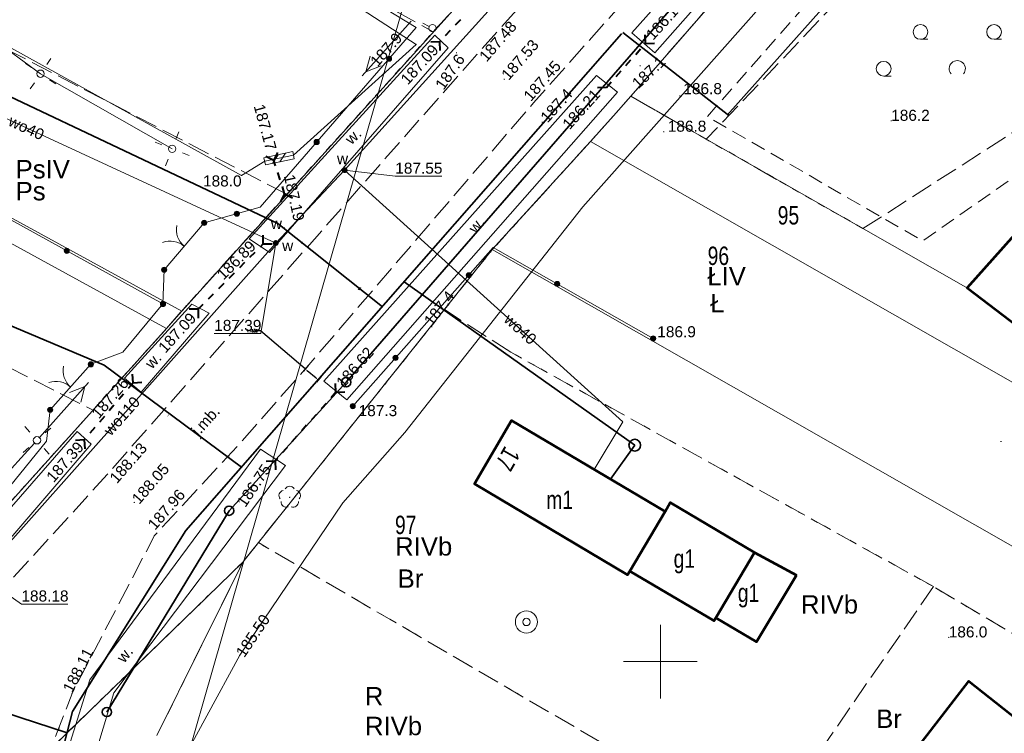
# Model space of a CAD drawing. Header units: metres. Extents: x 7482748 to 7484637, y 5684406 to 5687014.
# Tile 79 of 180: x 7483156 to 7483223, y 5685795 to 5685844. Entities that reach past the tile are written whole.
import ezdxf
from ezdxf.enums import TextEntityAlignment as Align
from ezdxf.lldxf.tags import DXFTag

# ---------------------------------------------------------------- set-up
doc = ezdxf.new("R2010")
doc.units = ezdxf.units.M
doc.header["$MEASUREMENT"] = 0
for name, pattern in [('1', [1.5, 1, -0.5]), ('KTJZ01_500', [2, 1.5, -0.5]), ('l217_500', [2, 1.5, -0.5]), ('l218_500', [1, 0.5, -0.5]), ('PTTL_500', [1.5, 1, -0.5])]:
    doc.linetypes.add(name, pattern=pattern)
for name, color, linetype, lineweight in [('.domiar', 250, 'Continuous', 9), ('.k deszczowa', 200, 'Continuous', 50), ('.ks tłoczny', 104, 'Continuous', 50), ('_Dzialki', 7, 'Continuous', 0), ('_Dzialki_opis', 7, 'Continuous', 0), ('_Kontury', 7, 'Continuous', 0), ('_Kontury_opis', 7, 'Continuous', 0), ('_Podzial_sekcyjny_krzyze', 7, '1', 13), ('_Uzytki', 7, 'Continuous', 0), ('_Uzytki_opis', 7, 'Continuous', 0), ('_Zakres2', 7, 'Continuous', 0), ('BUIB02_01', 7, 'Continuous', 13), ('BUIB05_01', 7, 'Continuous', 40), ('EGB_Adres', 7, 'Continuous', 0), ('EGB_Budynek', 7, 'Continuous', 0), ('EGB_Budynek_opis', 7, 'Continuous', 0), ('GES__SUSM01_P', 7, 'Continuous', 13), ('GES__SUSM05_01L', 7, 'Continuous', 13), ('GES__SUUS13_P', 7, 'Continuous', 13), ('GES__SUUS25_WP', 7, 'Continuous', 13), ('KTOK02', 7, 'KTOK02_500', 13), ('KTOK05_01', 7, 'Continuous', 13), ('PTTL04_P', 7, 'Continuous', 13), ('RTPW01_P', 7, 'Continuous', 0), ('RTPW02_P', 7, 'Continuous', 0), ('SUPE_L_3', 1, 'Continuous', 13)]:
    doc.layers.add(name, color=color, linetype=linetype, lineweight=lineweight)
doc.layers.add('_ramki_nieplotowane', color=7, linetype='Continuous', lineweight=0, plot=False)
for name, color, linetype, lineweight, true_color in [('GES__SUPE_pL', 1, 'Continuous', 13, 0xff0000), ('GES__SUPS01_07P', 7, 'Continuous', 13, 0xff9100), ('GES__SUPS01_08L', 5, 'Continuous', 13, 0x0000ff), ('GES__SUPS01_08P', 5, 'Continuous', 13, 0x0000ff), ('GES__SUPT_pL', 7, 'Continuous', 13, 0xff9100), ('GES__SUPW_01_pL', 5, 'Continuous', 13, 0x0000ff), ('OBOP02_01', 7, 'Continuous', 13, 0x008000)]:
    doc.layers.add(name, color=color, linetype=linetype, lineweight=lineweight, true_color=true_color)
for name, color, linetype, lineweight, true_color, transparency in [('GES__SUPS01_07G', 7, 'Continuous', 13, 0xff9100, 0.25), ('GES__SUPS01_08G', 5, 'Continuous', 13, 0x0000ff, 0.25), ('GES__SUPW_01_pT', 5, 'Continuous', 13, 0x0000ff, 0.25), ('PTWP03_O', 7, 'Continuous', 13, 0x59d9ff, 0.5)]:
    doc.layers.add(name, color=color, linetype=linetype, lineweight=lineweight, true_color=true_color, transparency=transparency)
for name, color, linetype, lineweight, transparency in [('GES__SUUS_ET_08T', 7, 'Continuous', 13, 0.25), ('KTJZ01_O', 7, 'KTJZ01_500', 13, 0.5), ('KTJZ01_T', 7, 'Continuous', 13, 0.25), ('PTRW02_O', 7, 'Continuous', 13, 0.5), ('PTRW02_T', 7, 'Continuous', 13, 0.25), ('PTTL04_O', 7, 'PTTL_500', 13, 0.5), ('RTPW01_G', 7, 'Continuous', 13, 0.25), ('RTPW02_G', 7, 'Continuous', 13, 0.25)]:
    doc.layers.add(name, color=color, linetype=linetype, lineweight=lineweight, transparency=transparency)
doc.layers.add('IS_kanalizacja_sanitarna', color=7, linetype='SOLID', true_color=0x000000)
doc.layers.add('IS_Opisy_działek_Net', color=7, linetype='SOLID', true_color=0x000000)
doc.styles.get("Standard").update_dxf_attribs({"font": 'simplex.shx', "width": 0.75})
doc.styles.add('STYL_ARIAL', font='simplex.shx', dxfattribs={"width": 0.75, "oblique": 0.1})
doc.styles.add('Style-Arial', font='arial.ttf')
doc.linetypes.add('KTOK02_500', pattern='A,0.5,[117,IS_LineDef.shx,S=0.01,R=0,X=0,Y=0],0.5', length=1)
tags = doc.linetypes.add('SOLID', pattern=[10, 10, 0]).pattern_tags.tags
tags[6:7] = [DXFTag(74, 4), DXFTag(75, 0), DXFTag(340, '0'), DXFTag(46, 0.0), DXFTag(50, 0.0), DXFTag(44, 0.0), DXFTag(45, 0.0)]
tags[4:5] = [DXFTag(74, 4), DXFTag(75, 0), DXFTag(340, '0'), DXFTag(46, 0.0), DXFTag(50, 0.0), DXFTag(44, 0.0), DXFTag(45, 0.0)]
doc.dimstyles.get("Standard").update_dxf_attribs({"dimtxt": 0.18, "dimasz": 0.18, "dimexe": 0.18, "dimexo": 0.0625, "dimgap": 0.09, "dimtad": 0, "dimtih": 1, "dimtoh": 1, "dimdec": 4, "dimzin": 0, "dimdsep": 46, "dimtxsty": 'Standard', "dimcen": 0.09, "dimadec": 0, "dimazin": 0, "dimtfac": 1, "dimtdec": 4, "dimtofl": 0, "dimtmove": 0, "dimatfit": 3, "dimfxl": 0, "dimtolj": 1, "dimtzin": 0, "dimarcsym": 0})

# ---------------------------------------------------------------- blocks, each defined once
blk = doc.blocks.new('SUPS01_3')
at = {"layer": 'GES__SUPS01_07P', "linetype": 'Continuous', "lineweight": 13}
h = blk.add_hatch(color=256, dxfattribs=at)
edge = h.paths.add_edge_path()
edge.add_arc((0, 0), 0.045, 0, 360)
blk = doc.blocks.new('SUPS01')
at = {"layer": 'GES__SUPS01_08P', "linetype": 'Continuous', "lineweight": 13}
h = blk.add_hatch(color=256, dxfattribs=at)
edge = h.paths.add_edge_path()
edge.add_arc((0, 0), 0.045, 0, 360)
blk = doc.blocks.new('SUSM01_13')
at = {"layer": 'GES__SUSM01_P', "linetype": 'Continuous', "lineweight": 13}
for p, q in [((-0.53, 0.53), (-0.88, 0.88)), ((0.53, 0.53), (0.88, 0.88)), ((-0.53, -0.53), (-0.88, -0.88)), ((0.53, -0.53), (0.88, -0.88))]:
    blk.add_line(p, q, dxfattribs=at)
blk.add_circle((0, 0), 0.25, dxfattribs=at)
blk = doc.blocks.new('SUSM01_47')
at = {"layer": 'GES__SUSM01_P', "linetype": 'Continuous', "lineweight": 13}
for p, q in [((-0.53, 0.53), (-0.88, 0.88)), ((0.53, 0.53), (0.88, 0.88)), ((-0.53, -0.53), (-0.88, -0.88)), ((0.53, -0.53), (0.88, -0.88))]:
    blk.add_line(p, q, dxfattribs=at)
blk.add_circle((0, 0), 0.25, dxfattribs=at)
blk = doc.blocks.new('SUSM01_60')
at = {"layer": 'GES__SUSM01_P', "linetype": 'Continuous', "lineweight": 13}
for p, q in [((-0.53, 0.53), (-0.88, 0.88)), ((0.53, 0.53), (0.88, 0.88)), ((-0.53, -0.53), (-0.88, -0.88)), ((0.53, -0.53), (0.88, -0.88))]:
    blk.add_line(p, q, dxfattribs=at)
blk.add_circle((0, 0), 0.25, dxfattribs=at)
blk = doc.blocks.new('SUUS13')
at = {"layer": 'GES__SUUS13_P', "linetype": 'Continuous', "lineweight": 13}
for radius in [0.75, 0.25]:
    blk.add_circle((0, 0), radius, dxfattribs=at)
blk = doc.blocks.new('SUUS25_159')
at = {"layer": 'GES__SUUS25_WP', "linetype": 'Continuous', "lineweight": 13}
h = blk.add_hatch(color=256, dxfattribs=at)
edge = h.paths.add_edge_path()
edge.add_arc((0, 0), 0.2, 0, 360)
blk = doc.blocks.new('SUUS25_162')
at = {"layer": 'GES__SUUS25_WP', "linetype": 'Continuous', "lineweight": 13}
h = blk.add_hatch(color=256, dxfattribs=at)
edge = h.paths.add_edge_path()
edge.add_arc((0, 0), 0.2, 0, 360)
blk = doc.blocks.new('RTPW01_1')
at = {"layer": 'RTPW02_P', "linetype": 'Continuous', "lineweight": 0}
h = blk.add_hatch(color=256, dxfattribs=at)
edge = h.paths.add_edge_path()
edge.add_arc((0, 0), 0.045, 0, 360)
blk = doc.blocks.new('RTPW01')
at = {"layer": 'RTPW01_P', "linetype": 'Continuous', "lineweight": 0}
h = blk.add_hatch(color=256, dxfattribs=at)
edge = h.paths.add_edge_path()
edge.add_arc((0, 0), 0.045, 0, 360)
blk = doc.blocks.new('RTPW01_3')
at = {"layer": 'RTPW02_P', "linetype": 'Continuous', "lineweight": 0}
h = blk.add_hatch(color=256, dxfattribs=at)
edge = h.paths.add_edge_path()
edge.add_arc((0, 0), 0.045, 0, 360)
blk = doc.blocks.new('PTTL04_1')
at = {"layer": 'PTTL04_P', "linetype": 'Continuous', "lineweight": 13}
for p, q in [((-5, 2), (-4.5, 2)), ((5, 2), (5.5, 2)), ((-2.5, -0.5), (-2, -0.5)), ((2.5, -0.5), (3, -0.5)), ((-5, -3), (-4.5, -3)), ((5, -3), (5.5, -3))]:
    blk.add_line(p, q, dxfattribs=at)
for centre in [(-5, 2.5), (5, 2.5), (-2.5, 0), (2.5, 0), (-5, -2.5), (5, -2.5)]:
    blk.add_circle(centre, 0.5, dxfattribs=at)
for centre in [(0, 2.5), (0, -2.5)]:
    blk.add_arc(centre, 0.55, 320.48, 219.52, dxfattribs=at)
blk = doc.blocks.new('RTPW01_2')
at = {"layer": 'RTPW01_P', "linetype": 'Continuous', "lineweight": 0}
h = blk.add_hatch(color=256, dxfattribs=at)
edge = h.paths.add_edge_path()
edge.add_arc((0, 0), 0.045, 0, 360)
blk = doc.blocks.new('OBOP02_01_35')
at = {"layer": 'OBOP02_01', "linetype": 'Continuous', "lineweight": 13}
h = blk.add_hatch(color=256, dxfattribs=at)
edge = h.paths.add_edge_path()
edge.add_arc((0, 0), 0.05, 0, 360)
for centre, start, end in [((0, 0.4), 30, 150), ((-0.38, 0.12), 102, 222), ((0.38, 0.12), 318, 78), ((-0.24, -0.32), 174, 294), ((0.24, -0.32), 246, 6)]:
    blk.add_arc(centre, 0.35, start, end, dxfattribs=at)
blk = doc.blocks.new('*D526')
at = {"layer": '.domiar', "color": 0, "linetype": 'Continuous', "lineweight": -2, "transparency": 16777216}
for p, q in [((7483172.842, 5685822.469), (7483172.662, 5685822.469)), ((7483175.874, 5685819.873), (7483172.842, 5685822.469)), ((7483176.079, 5685820.113), (7483175.757, 5685819.736)), ((7483176.613, 5685819.239), (7483176.011, 5685819.756)), ((7483176.956, 5685819.362), (7483176.633, 5685818.985))]:
    blk.add_line(p, q, dxfattribs=at)
at = {"layer": '.domiar', "color": 0, "linetype": 'Continuous', "lineweight": 53, "transparency": 16777216}
for points in [[(7483176.03, 5685819.778), (7483175.991, 5685819.733), (7483175.874, 5685819.873)], [(7483176.633, 5685819.262), (7483176.594, 5685819.216), (7483176.75, 5685819.122)]]:
    blk.add_solid(points, dxfattribs=at)
at = {"layer": 'Defpoints', "color": 0, "linetype": 'Continuous', "lineweight": 53, "transparency": 16777216}
for p in [(7483176.12, 5685820.16), (7483176.996, 5685819.41), (7483176.75, 5685819.122)]:
    blk.add_point(p, dxfattribs=at)
at = {"layer": '.domiar', "color": 0, "linetype": 'Continuous', "transparency": 16777216, "insert": (7483172.267, 5685822.469), "char_height": 0.18, "attachment_point": 5}
blk.add_mtext('\\A1;1.1536', dxfattribs=at)

msp = doc.modelspace()

# ---------------------------------------------------------------- hatches: boundary and pattern name
at = {"layer": 'KTOK05_01', "linetype": 'Continuous', "lineweight": 13}
h = msp.add_hatch(color=256, dxfattribs=at)
edge = h.paths.add_edge_path()
edge.add_arc((7483181.57003, 5685840.95355), 0.175, 0, 360)
h = msp.add_hatch(color=256, dxfattribs=at)
edge = h.paths.add_edge_path()
edge.add_arc((7483176.65133, 5685835.29171), 0.175, 0, 360)
h = msp.add_hatch(color=256, dxfattribs=at)
edge = h.paths.add_edge_path()
edge.add_arc((7483169.01, 5685829.8), 0.175, 0, 360)
h = msp.add_hatch(color=256, dxfattribs=at)
edge = h.paths.add_edge_path()
edge.add_arc((7483171.22874, 5685830.42475), 0.175, 0, 360)
h = msp.add_hatch(color=256, dxfattribs=at)
edge = h.paths.add_edge_path()
edge.add_arc((7483159.66939, 5685827.90329), 0.175, 0, 360)
h = msp.add_hatch(color=256, dxfattribs=at)
edge = h.paths.add_edge_path()
edge.add_arc((7483166.29, 5685826.61), 0.175, 0, 360)
h = msp.add_hatch(color=256, dxfattribs=at)
edge = h.paths.add_edge_path()
edge.add_arc((7483186.98494, 5685826.24224), 0.175, 0, 360)
h = msp.add_hatch(color=256, dxfattribs=at)
edge = h.paths.add_edge_path()
edge.add_arc((7483192.98896, 5685825.65486), 0.175, 0, 360)
h = msp.add_hatch(color=256, dxfattribs=at)
edge = h.paths.add_edge_path()
edge.add_arc((7483166.21, 5685824.29), 0.175, 0, 360)
h = msp.add_hatch(color=256, dxfattribs=at)
edge = h.paths.add_edge_path()
edge.add_arc((7483166.21, 5685824.29), 0.175, 0, 360)
h = msp.add_hatch(color=256, dxfattribs=at)
edge = h.paths.add_edge_path()
edge.add_arc((7483166.21, 5685824.29), 0.175, 0, 360)
h = msp.add_hatch(color=256, dxfattribs=at)
edge = h.paths.add_edge_path()
edge.add_arc((7483199.51, 5685821.95), 0.175, 0, 360)
h = msp.add_hatch(color=256, dxfattribs=at)
edge = h.paths.add_edge_path()
edge.add_arc((7483182.00901, 5685820.63063), 0.175, 0, 360)
h = msp.add_hatch(color=256, dxfattribs=at)
edge = h.paths.add_edge_path()
edge.add_arc((7483161.31, 5685820.19), 0.175, 0, 360)
h = msp.add_hatch(color=256, dxfattribs=at)
edge = h.paths.add_edge_path()
edge.add_arc((7483158.55, 5685817.1), 0.175, 0, 360)
h = msp.add_hatch(color=256, dxfattribs=at)
edge = h.paths.add_edge_path()
edge.add_arc((7483179.1, 5685817.35), 0.175, 0, 360)

# ---------------------------------------------------------------- linework, layer by layer
at = {"layer": '.k deszczowa', "linetype": 'Continuous', "lineweight": 35}
for points in [[(7483213.61077, 5685859.19651), (7483178.65432, 5685818.97555)], [(7483162.40128, 5685796.57328), (7483170.70272, 5685810.24751), (7483178.65432, 5685818.97555)]]:
    msp.add_lwpolyline(points, dxfattribs=at)
for centre in [(7483178.65432, 5685818.97547), (7483170.70272, 5685810.24743), (7483162.40128, 5685796.57322)]:
    msp.add_ellipse(centre, major_axis=(0.315, 0), ratio=1, dxfattribs=at)
at = {"layer": '.ks tłoczny', "linetype": 'Continuous', "lineweight": 35}
for points in [[(7483204.53707, 5685837.12332), (7483259.95191, 5685899.19597), (7483270.91297, 5685911.42443), (7483270.91297, 5685911.42443)], [(7483144.92649, 5685843.51341), (7483174.01674, 5685829.75625), (7483174.01674, 5685829.75625)], [(7483197.4541, 5685842.72588), (7483204.64081, 5685837.08198), (7483204.64081, 5685837.08198)], [(7483197.36778, 5685842.62915), (7483197.36778, 5685842.62915), (7483167.77263, 5685808.89652), (7483160.0673, 5685796.60231), (7483156.11788, 5685781.32249), (7483153.73485, 5685770.96357)], [(7483174.01674, 5685829.75625), (7483181.11634, 5685824.10562)], [(7483145.62275, 5685827.13056), (7483162.21239, 5685820.13951), (7483162.21239, 5685820.13951)], [(7483179.49879, 5685825.25501), (7483179.6227, 5685825.412)], [(7483198.25976, 5685814.69884), (7483182.58838, 5685825.78355)], [(7483162.21239, 5685820.13951), (7483171.54423, 5685813.19539)], [(7483198.25976, 5685814.69884), (7483196.62159, 5685812.38283)], [(7483142.53949, 5685800.74853), (7483159.69684, 5685795.16905)]]:
    msp.add_lwpolyline(points, dxfattribs=at)
msp.add_circle((7483198.25976, 5685814.69884), 0.4, dxfattribs=at)
at = {"layer": '_Dzialki', "color": 96, "linetype": 'Continuous', "true_color": 0x008000, "flags": 128}
for points in [[(7483197.99, 5685838.4), (7483226.43, 5685871.06)], [(7483167.48, 5685823.81), (7483088.41, 5685867.09)], [(7483166.45, 5685822.62), (7483087.69, 5685865.78)], [(7483187.58, 5685846.11), (7483167.48, 5685823.81)], [(7483196.82, 5685837.07), (7483197.99, 5685838.4)], [(7483220.91, 5685825.34), (7483197.99, 5685838.4)], [(7483195.25, 5685835.33), (7483196.82, 5685837.07)], [(7483188.58, 5685827.98), (7483195.25, 5685835.33)], [(7483195.25, 5685835.33), (7483244.63, 5685807.17)], [(7483171.64, 5685806.76), (7483188.58, 5685827.98)], [(7483188.58, 5685827.98), (7483237.75, 5685799.94)], [(7483167.48, 5685823.81), (7483166.45, 5685822.62)], [(7483166.45, 5685822.62), (7483153.14, 5685807.84)], [(7483141.8, 5685777.8), (7483171.64, 5685806.76)], [(7483171.64, 5685806.76), (7483165.79, 5685794.97)]]:
    msp.add_lwpolyline(points, dxfattribs=at)
at = {"layer": '_Kontury', "color": 96, "linetype": 'l217_500', "true_color": 0x008000, "flags": 128}
for points in [[(7483226.43, 5685871.06), (7483197.99, 5685838.4)], [(7483227.29, 5685860.94), (7483203.12, 5685835.48)], [(7483155.78, 5685858.7), (7483184.57, 5685842.78)], [(7483184.57, 5685842.78), (7483187.58, 5685846.11)], [(7483213.76, 5685829.41), (7483238.73, 5685845.42)], [(7483174.63, 5685831.74), (7483155.83, 5685841.47)], [(7483197.99, 5685838.4), (7483196.82, 5685837.07)], [(7483197.99, 5685838.4), (7483203.12, 5685835.48)], [(7483196.82, 5685837.07), (7483195.25, 5685835.33)], [(7483195.25, 5685835.33), (7483188.58, 5685827.98)], [(7483203.12, 5685835.48), (7483213.76, 5685829.41)], [(7483167.48, 5685823.81), (7483174.63, 5685831.74)], [(7483188.58, 5685827.98), (7483185.33, 5685823.91)], [(7483146.75, 5685824.55), (7483161.46, 5685817.08)], [(7483166.45, 5685822.62), (7483167.48, 5685823.81)], [(7483185.33, 5685823.91), (7483172.69, 5685808.08)], [(7483189.84, 5685821.01), (7483185.33, 5685823.91)], [(7483161.46, 5685817.08), (7483166.45, 5685822.62)], [(7483218.55, 5685805.09), (7483189.84, 5685821.01)], [(7483172.69, 5685808.08), (7483171.64, 5685806.76)], [(7483201.05, 5685791.55), (7483172.69, 5685808.08)], [(7483171.64, 5685806.76), (7483165.79, 5685794.97)], [(7483218.55, 5685805.09), (7483209.22, 5685791.54)], [(7483232.04, 5685797.11), (7483218.55, 5685805.09)]]:
    msp.add_lwpolyline(points, dxfattribs=at)
at = {"layer": '_Podzial_sekcyjny_krzyze', "linetype": 'Continuous'}
for p, q in [((7483200, 5685797.5), (7483200, 5685802.5)), ((7483197.5, 5685800), (7483202.5, 5685800))]:
    msp.add_line(p, q, dxfattribs=at)
at = {"layer": '_ramki_nieplotowane', "color": 3, "linetype": 'Continuous', "lineweight": 0, "flags": 128}
msp.add_lwpolyline([(7482782.62, 5685528.23), (7483068.08, 5685446.2), (7483184.21, 5685850.35), (7482898.76, 5685932.38), (7482782.62, 5685528.23)], close=True, dxfattribs=at)
at = {"layer": '_Uzytki', "color": 96, "linetype": 'l218_500', "true_color": 0x008000, "flags": 128}
for points in [[(7483197.99, 5685838.4), (7483226.43, 5685871.06)], [(7483184.57, 5685842.78), (7483187.58, 5685846.11)], [(7483174.63, 5685831.74), (7483184.57, 5685842.78)], [(7483196.82, 5685837.07), (7483197.99, 5685838.4)], [(7483203.12, 5685835.48), (7483197.99, 5685838.4)], [(7483195.25, 5685835.33), (7483196.82, 5685837.07)], [(7483188.58, 5685827.98), (7483195.25, 5685835.33)], [(7483213.76, 5685829.41), (7483203.12, 5685835.48)], [(7483167.48, 5685823.81), (7483174.63, 5685831.74)], [(7483185.33, 5685823.91), (7483188.58, 5685827.98)], [(7483166.45, 5685822.62), (7483167.48, 5685823.81)], [(7483185.33, 5685823.91), (7483172.69, 5685808.08)], [(7483189.84, 5685821.01), (7483185.33, 5685823.91)], [(7483161.46, 5685817.08), (7483166.45, 5685822.62)], [(7483218.55, 5685805.09), (7483189.84, 5685821.01)], [(7483153.14, 5685807.84), (7483161.46, 5685817.08)], [(7483172.69, 5685808.08), (7483171.64, 5685806.76)], [(7483201.05, 5685791.55), (7483172.69, 5685808.08)], [(7483171.64, 5685806.76), (7483141.8, 5685777.8)], [(7483171.64, 5685806.76), (7483165.79, 5685794.97)], [(7483232.04, 5685797.11), (7483218.55, 5685805.09)]]:
    msp.add_lwpolyline(points, dxfattribs=at)
at = {"layer": '_Zakres2', "color": 250, "linetype": 'Continuous', "lineweight": 53, "flags": 128}
msp.add_lwpolyline([(7483407.67, 5685973.53), (7483350.64, 5685913.76), (7483321.93, 5685933.1), (7483288.55, 5685901.25), (7483220.85, 5685825.38), (7483244.68, 5685807.22), (7483209.53, 5685770.31), (7483183.08, 5685779.99), (7483186.66, 5685696.64), (7483186.55, 5685692.41), (7483185.51, 5685687.94), (7483195.67, 5685667.41), (7483198.3, 5685659.48), (7483198.69, 5685651.76), (7483197.95, 5685648.27), (7483191.3, 5685569.12)], dxfattribs=at)
at = {"layer": 'BUIB02_01', "linetype": 'Continuous', "lineweight": 13}
for p, q in [((7483173.07, 5685834.22), (7483175.02, 5685834.64)), ((7483175.02, 5685834.64), (7483175.12, 5685834.16)), ((7483173.07, 5685834.22), (7483173.17, 5685833.74)), ((7483173.17, 5685833.74), (7483175.12, 5685834.16)), ((7483173.66, 5685833.84), (7483174.04, 5685834.43)), ((7483174.15, 5685833.95), (7483174.53, 5685834.54))]:
    msp.add_line(p, q, dxfattribs=at)
at = {"layer": 'BUIB05_01', "linetype": 'Continuous', "lineweight": 40}
for p, q in [((7483186.42, 5685843.59), (7483186.07, 5685843.23)), ((7483185.73, 5685842.87), (7483185.38, 5685842.5)), ((7483185, 5685842.1), (7483184.4, 5685842.08)), ((7483185.04, 5685842.14), (7483185, 5685842.1)), ((7483185, 5685842.1), (7483185.02, 5685841.5)), ((7483198.99, 5685841.98), (7483198.96, 5685842.58)), ((7483198.99, 5685841.98), (7483199.59, 5685842.01)), ((7483198.33, 5685841.24), (7483198.66, 5685841.61)), ((7483197.66, 5685840.49), (7483197.99, 5685840.87)), ((7483197, 5685839.75), (7483197.33, 5685840.12)), ((7483196.33, 5685839), (7483196.66, 5685839.37)), ((7483196.33, 5685839), (7483195.73, 5685838.97)), ((7483173.74, 5685834.04), (7483173.2, 5685834.31)), ((7483173.74, 5685834.04), (7483174.01, 5685834.58)), ((7483173.86, 5685833.68), (7483173.74, 5685834.04)), ((7483174.16, 5685832.73), (7483174.01, 5685833.21)), ((7483174.47, 5685831.78), (7483174.32, 5685832.26)), ((7483174.47, 5685831.78), (7483174.2, 5685831.24)), ((7483174.47, 5685831.78), (7483175.01, 5685831.51)), ((7483173.02, 5685828.37), (7483173.02, 5685828.97)), ((7483172.83, 5685828.18), (7483173.02, 5685828.37)), ((7483173.02, 5685828.37), (7483173.62, 5685828.37)), ((7483172.12, 5685827.47), (7483172.47, 5685827.82)), ((7483171.42, 5685826.76), (7483171.77, 5685827.12)), ((7483170.71, 5685826.05), (7483171.06, 5685826.41)), ((7483170, 5685825.35), (7483170.36, 5685825.7)), ((7483169.3, 5685824.64), (7483169.65, 5685824.99)), ((7483168.59, 5685823.93), (7483167.99, 5685823.93)), ((7483168.59, 5685823.93), (7483168.94, 5685824.28)), ((7483168.59, 5685823.93), (7483168.59, 5685823.33)), ((7483164.18, 5685818.93), (7483164.13, 5685819.53)), ((7483164.18, 5685818.93), (7483163.85, 5685818.55)), ((7483164.18, 5685818.93), (7483164.78, 5685818.98)), ((7483177.96, 5685818.29), (7483177.92, 5685818.89)), ((7483163.53, 5685818.17), (7483163.2, 5685817.79)), ((7483177.96, 5685818.29), (7483177.63, 5685817.92)), ((7483177.96, 5685818.29), (7483178.56, 5685818.33)), ((7483162.88, 5685817.41), (7483162.55, 5685817.03)), ((7483177.3, 5685817.54), (7483176.96, 5685817.17)), ((7483162.23, 5685816.65), (7483161.9, 5685816.27)), ((7483176.63, 5685816.79), (7483176.3, 5685816.42)), ((7483161.58, 5685815.89), (7483161.25, 5685815.51)), ((7483175.97, 5685816.05), (7483175.64, 5685815.67)), ((7483175.31, 5685815.3), (7483174.97, 5685814.92)), ((7483160.86, 5685815.06), (7483160.26, 5685815.01)), ((7483160.92, 5685815.14), (7483160.86, 5685815.06)), ((7483160.86, 5685815.06), (7483160.91, 5685814.46)), ((7483174.64, 5685814.55), (7483174.31, 5685814.17)), ((7483173.82, 5685813.62), (7483173.22, 5685813.58)), ((7483173.98, 5685813.8), (7483173.82, 5685813.62)), ((7483173.82, 5685813.62), (7483173.86, 5685813.02))]:
    msp.add_line(p, q, dxfattribs=at)
at = {"layer": 'EGB_Budynek', "color": 7, "linetype": 'Continuous', "lineweight": 53, "flags": 128}
for points in [[(7483200.32, 5685810.19), (7483197.93, 5685806.15), (7483197.77, 5685805.89), (7483187.38, 5685812.07), (7483189.88, 5685816.38), (7483200.32, 5685810.19)], [(7483206.4, 5685807.41), (7483203.77, 5685802.98), (7483203.65, 5685802.76), (7483197.93, 5685806.15), (7483200.32, 5685810.19), (7483200.67, 5685810.8), (7483206.4, 5685807.41)], [(7483209.24, 5685805.87), (7483206.53, 5685801.35), (7483203.77, 5685802.98), (7483206.4, 5685807.41), (7483209.24, 5685805.87)], [(7483226.58, 5685794.23), (7483219.79, 5685785.46), (7483214.13, 5685789.83), (7483220.95, 5685798.67), (7483226.58, 5685794.23)]]:
    msp.add_lwpolyline(points, dxfattribs=at)
at = {"layer": 'GES__SUPE_pL', "linetype": 'Continuous', "lineweight": 13, "flags": 128}
msp.add_lwpolyline([(7483176.61, 5685846.82), (7483166.5, 5685853), (7483154.87, 5685857.24), (7483150.09, 5685845.65), (7483157.89, 5685839.93), (7483166.83, 5685834.83)], dxfattribs=at)
at = {"layer": 'GES__SUPS01_08L', "linetype": 'Continuous', "lineweight": 13, "flags": 128}
for points in [[(7483178.55, 5685833.38), (7483181.99, 5685832.97), (7483185.15, 5685832.97)], [(7483173.87, 5685828.43), (7483172.85, 5685822.29), (7483169.69, 5685822.29)], [(7483153.79, 5685805.87), (7483156.59, 5685803.91), (7483159.75, 5685803.91)]]:
    msp.add_lwpolyline(points, dxfattribs=at)
at = {"layer": 'GES__SUPT_pL', "linetype": 'Continuous', "lineweight": 13, "flags": 128}
msp.add_lwpolyline([(7483330.51, 5685982.7), (7483318.5, 5685970.33), (7483304.63, 5685955.31), (7483290.37, 5685938.88), (7483269.82, 5685914.74), (7483235.27, 5685876.58), (7483194.74, 5685830.89), (7483182.64, 5685815.57), (7483178.42, 5685810.79), (7483171.42, 5685800.43), (7483166.94, 5685792.19), (7483161.83, 5685777.28), (7483161.38, 5685764.86), (7483161.76, 5685749.17), (7483161.39, 5685734.08), (7483154.95, 5685733.19), (7483143.7, 5685727.84), (7483137.86, 5685726.17), (7483131.03, 5685720.65)], dxfattribs=at)
at = {"layer": 'GES__SUPW_01_pL', "linetype": 'Continuous', "lineweight": 13, "flags": 128}
for points in [[(7483308.35, 5685941.08), (7483274.45, 5685918.69), (7483267.84, 5685922.36), (7483262.99, 5685926.57), (7483226.05, 5685887.94), (7483201.85, 5685859.2), (7483178.55, 5685833.38), (7483173.87, 5685828.43), (7483153.79, 5685805.87), (7483108.95, 5685755.48), (7483107.35, 5685753.14), (7483100.8, 5685743.85), (7483091.53, 5685730.3)], [(7483130.5, 5685872.62), (7483131.37, 5685874.05), (7483138.61, 5685870.67), (7483142.92, 5685867.98), (7483137.97, 5685845.03), (7483173.87, 5685828.43)], [(7483195.5, 5685813.05), (7483197.45, 5685816.28), (7483178.55, 5685833.38)]]:
    msp.add_lwpolyline(points, dxfattribs=at)
at = {"layer": 'GES__SUSM05_01L', "linetype": 'Continuous', "lineweight": 13}
msp.add_line((7483184.3, 5685843.14), (7483183.86, 5685843.37), dxfattribs=at)
msp.add_circle((7483184.52, 5685843.02), 0.25, dxfattribs=at)
at = {"layer": 'IS_kanalizacja_sanitarna', "linetype": 'Continuous', "ltscale": 0.01, "const_width": 0.02}
for points in [[(7483175.5741, 5685828.35289), (7483175.69801, 5685828.50987)], [(7483166.50302, 5685816.63854), (7483166.61784, 5685816.8023)], [(7483170.59696, 5685813.76807), (7483170.71178, 5685813.93182)], [(7483159.14177, 5685795.34287), (7483159.20362, 5685795.53307)]]:
    msp.add_lwpolyline(points, dxfattribs=at)
at = {"layer": 'KTJZ01_O', "linetype": 'KTJZ01_500', "lineweight": 13, "flags": 128}
for points in [[(7483197.91, 5685647.78), (7483191.3, 5685645.21), (7483187.04, 5685652.01), (7483182.78, 5685658.81), (7483173.01, 5685674.4), (7483160.42, 5685696.27), (7483153.69, 5685714.72), (7483149.66, 5685738.88), (7483150.14, 5685742.97), (7483152.18, 5685766.74), (7483152.64, 5685773.87), (7483156.88, 5685789.66), (7483160.03, 5685797.82), (7483165.63, 5685808.56), (7483171.47, 5685814.85), (7483176.12, 5685820.16), (7483191.38, 5685837.95), (7483216.44, 5685866.07), (7483238.67, 5685890.6), (7483242.86, 5685894.87), (7483263.91, 5685918.34), (7483290.28, 5685947.07), (7483315.51, 5685974.43), (7483346.16, 5686007.45), (7483367.58, 5686031.19), (7483372.66, 5686037.59), (7483378.07, 5686044.41), (7483383.78, 5686055), (7483386.81, 5686063.17), (7483391.06, 5686075.79), (7483392.94, 5686081.53), (7483394.38, 5686081.91), (7483397.17, 5686082.85), (7483401.23, 5686082.98), (7483404.7, 5686083), (7483407.11, 5686083.92), (7483410.43, 5686086.41), (7483412.08, 5686088.69), (7483412.96, 5686091.17), (7483413.79, 5686094.46), (7483412.71, 5686099.4), (7483411.05, 5686100.85), (7483407.94, 5686103.18), (7483405.29, 5686104.69), (7483403.35, 5686106.28), (7483402.57, 5686107.54), (7483401.86, 5686108.47), (7483403.54, 5686113.11), (7483404.07, 5686113.93), (7483409.52, 5686129.91), (7483416.09, 5686150.36), (7483420.49, 5686164.15), (7483421.47, 5686167.05), (7483423.62, 5686173.38), (7483428.4, 5686186.8), (7483437.81, 5686215.26), (7483441.02, 5686225.03), (7483450.09, 5686253.79), (7483453.73, 5686263.28), (7483459.39, 5686280.61), (7483466.44, 5686301.37), (7483471.25, 5686316.24), (7483473.9, 5686323.17), (7483478.13, 5686336.85), (7483485.37, 5686356.93), (7483492.13, 5686378.36), (7483498.67, 5686398.43), (7483502.19, 5686408.5), (7483505.2, 5686417.38), (7483513.05, 5686441.11), (7483516.25, 5686450.23), (7483530.52, 5686493.07), (7483533.34, 5686501.51), (7483543.47, 5686531.52), (7483557.14, 5686572.33), (7483559.91, 5686580.46), (7483570.16, 5686610.95), (7483575.71, 5686628.68), (7483581.26, 5686643.91), (7483583.2, 5686649.41), (7483591.35, 5686674.28), (7483597.45, 5686691.67), (7483602.2, 5686705.71), (7483616.93, 5686750.38), (7483619.53, 5686757.95), (7483621.36, 5686763.29), (7483634.9, 5686799.43), (7483640.84, 5686811.96)], [(7483613.29, 5686753.85), (7483610.52, 5686745.34), (7483597.42, 5686707.23), (7483592.84, 5686693.63), (7483586.65, 5686674.57), (7483578.94, 5686652.57), (7483576.44, 5686645.6), (7483570.92, 5686629.39), (7483565.29, 5686612), (7483555.03, 5686581.98), (7483552.34, 5686573.92), (7483538.5, 5686532.62), (7483528.43, 5686502.82), (7483525.69, 5686494.44), (7483511.5, 5686452.13), (7483508.06, 5686441.86), (7483500.41, 5686418.93), (7483497.52, 5686410.47), (7483493.78, 5686400.09), (7483487.22, 5686379.91), (7483478.75, 5686354.53), (7483473.28, 5686338.58), (7483466.59, 5686318.01), (7483461.2, 5686301.98), (7483454.76, 5686282.03), (7483448.77, 5686264.59), (7483445.69, 5686255.08), (7483445.07, 5686253.25), (7483443.78, 5686249.4), (7483442.67, 5686246.12), (7483436.06, 5686226.36), (7483432.79, 5686216.79), (7483423.48, 5686188.39), (7483415.91, 5686165.55), (7483411.29, 5686151.94), (7483403.43, 5686128.74), (7483397.27, 5686110.49), (7483396.29, 5686107.6), (7483389.25, 5686086.41), (7483386.32, 5686077.5), (7483382.09, 5686064.87), (7483379.33, 5686057.56), (7483373.91, 5686047.4), (7483368.95, 5686041.13), (7483363.52, 5686034.43), (7483341.98, 5686010.31), (7483311.83, 5685977.83), (7483286.59, 5685950.4), (7483260.12, 5685921.63), (7483238.78, 5685898.43), (7483234.43, 5685893.44), (7483212.81, 5685869.61), (7483187.54, 5685841.24), (7483162.41, 5685812.7), (7483151.44, 5685800.65), (7483147.59, 5685795.21)]]:
    msp.add_lwpolyline(points, dxfattribs=at)
at = {"layer": 'KTOK02', "linetype": 'Continuous', "lineweight": 13}
for p, q in [((7483166.29, 5685826.61), (7483169.01, 5685829.8)), ((7483158.55, 5685817.1), (7483161.31, 5685820.19))]:
    msp.add_line(p, q, dxfattribs=at)
for centre, start, end in [((7483168.62, 5685829.35), 169.55, 229.55), ((7483166.68, 5685827.06), 49.55, 109.55), ((7483160.93, 5685819.76), 168.23, 228.23), ((7483158.93, 5685817.53), 48.23, 108.23)]:
    msp.add_arc(centre, 1.5, start, end, dxfattribs=at)
at = {"layer": 'KTOK05_01', "linetype": 'Continuous', "lineweight": 13}
for p, q in [((7483133.41, 5685842.41), (7483166.21, 5685824.29)), ((7483166.21, 5685824.29), (7483166.29, 5685826.61))]:
    msp.add_line(p, q, dxfattribs=at)
at = {"layer": 'KTOK05_01', "linetype": 'Continuous', "lineweight": 13, "flags": 128}
for points in [[(7483179.39, 5685845.53), (7483183.4, 5685843.06), (7483172.81, 5685830.87), (7483169.01, 5685829.8)], [(7483199.51, 5685821.95), (7483188.65, 5685828.12), (7483179.1, 5685817.35)], [(7483166.21, 5685824.29), (7483163.48, 5685821.02), (7483161.31, 5685820.19)], [(7483158.55, 5685817.1), (7483158.3, 5685814.96), (7483149.66, 5685804.36)]]:
    msp.add_lwpolyline(points, dxfattribs=at)
at = {"layer": 'KTOK05_01', "linetype": 'Continuous', "lineweight": 13}
for centre in [(7483181.57, 5685840.95), (7483176.65, 5685835.29), (7483169.01, 5685829.8), (7483171.23, 5685830.42), (7483159.67, 5685827.9), (7483166.29, 5685826.61), (7483186.98, 5685826.24), (7483192.99, 5685825.65), (7483166.21, 5685824.29), (7483166.21, 5685824.29), (7483166.21, 5685824.29), (7483199.51, 5685821.95), (7483182.01, 5685820.63), (7483161.31, 5685820.19), (7483158.55, 5685817.1), (7483179.1, 5685817.35)]:
    msp.add_circle(centre, 0.175, dxfattribs=at)
at = {"layer": 'PTRW02_O', "linetype": 'Continuous', "lineweight": 13, "flags": 128}
for points in [[(7483198.06, 5685842.7), (7483199.63, 5685841.34), (7483225.26, 5685870.35), (7483223.63, 5685871.34), (7483198.06, 5685842.7)], [(7483172.06, 5685828.72), (7483173.45, 5685827.78), (7483185.58, 5685841.68), (7483184.67, 5685842.56), (7483172.06, 5685828.72)], [(7483195.67, 5685839.8), (7483177.14, 5685819.05), (7483178.7, 5685817.77), (7483197.08, 5685838.67), (7483195.67, 5685839.8)], [(7483163.59, 5685819.25), (7483164.73, 5685818.3), (7483169.35, 5685823.66), (7483168.17, 5685824.27), (7483163.59, 5685819.25)], [(7483160.37, 5685815.62), (7483150.97, 5685804.85), (7483151.4, 5685804.31), (7483152.15, 5685804.11), (7483161.34, 5685814.77), (7483160.37, 5685815.62)], [(7483172.83, 5685814.43), (7483174.53, 5685813.32), (7483162.88, 5685797.88), (7483159.54, 5685786.84), (7483157.62, 5685787.21), (7483161.24, 5685798.75), (7483172.83, 5685814.43)]]:
    msp.add_lwpolyline(points, close=True, dxfattribs=at)
at = {"layer": 'PTTL04_O', "linetype": 'PTTL_500', "lineweight": 13, "flags": 128}
msp.add_lwpolyline([(7483233.46, 5685839.51), (7483217.82, 5685828.57), (7483203.19, 5685837.02), (7483246.15, 5685885.74), (7483266.84, 5685883.94), (7483269.74, 5685880.17)], dxfattribs=at)
at = {"layer": 'PTWP03_O', "linetype": 'Continuous', "lineweight": 13, "flags": 128}
msp.add_lwpolyline([(7483183.4, 5685841.92), (7483167.89, 5685852), (7483154.53, 5685857.13), (7483150.58, 5685844.61), (7483171.55, 5685833.02), (7483173.12, 5685833.98), (7483175.07, 5685834.4), (7483183.4, 5685841.92)], close=True, dxfattribs=at)
at = {"layer": 'SUPE_L_3', "linetype": 'Continuous'}
for p, q in [((7483183.08, 5685843.51), (7483179.75, 5685839.78)), ((7483180.28, 5685841.12), (7483179.99, 5685840.05)), ((7483181.03, 5685840.46), (7483179.99, 5685840.05)), ((7483161.15, 5685818.95), (7483157.82, 5685815.22)), ((7483160.91, 5685818.68), (7483159.87, 5685818.27)), ((7483160.91, 5685818.68), (7483160.62, 5685817.61)), ((7483157.48, 5685814.84), (7483154.12, 5685811.14))]:
    msp.add_line(p, q, dxfattribs=at)

# ---------------------------------------------------------------- block references
at = {"layer": 'GES__SUPS01_07P', "linetype": 'Continuous', "lineweight": 13}
msp.add_blockref('SUPS01_3', (7483171.42, 5685800.43), dxfattribs=at)
at = {"layer": 'GES__SUPS01_08P', "linetype": 'Continuous', "lineweight": 13}
for p in [(7483178.55, 5685833.38), (7483173.87, 5685828.43)]:
    msp.add_blockref('SUPS01', p, dxfattribs=at)
at = {"layer": 'GES__SUSM01_P', "linetype": 'Continuous', "lineweight": 13}
for name, p, rotation in [('SUSM01_47', (7483157.89, 5685839.93), 10.95), ('SUSM01_60', (7483166.83, 5685834.83), 293.87), ('SUSM01_13', (7483157.65, 5685815.03), 266.4)]:
    msp.add_blockref(name, p, dxfattribs=dict(at, rotation=rotation))
at = {"layer": 'GES__SUUS13_P', "linetype": 'Continuous', "lineweight": 13}
msp.add_blockref('SUUS13', (7483190.9, 5685802.69), dxfattribs=at)
at = {"layer": 'GES__SUUS25_WP', "linetype": 'Continuous', "lineweight": 13}
for name, p, rotation in [('SUUS25_162', (7483178.55, 5685833.38), 50.03999999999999), ('SUUS25_159', (7483173.87, 5685828.43), 46.65)]:
    msp.add_blockref(name, p, dxfattribs=dict(at, rotation=rotation))
at = {"layer": 'OBOP02_01', "linetype": 'Continuous', "lineweight": 13}
msp.add_blockref('OBOP02_01_35', (7483174.82, 5685811.16), dxfattribs=at)
at = {"layer": 'PTTL04_P', "linetype": 'Continuous', "lineweight": 13}
msp.add_blockref('PTTL04_1', (7483220.17, 5685842.77), dxfattribs=at)
at = {"layer": 'RTPW01_P', "linetype": 'Continuous', "lineweight": 0}
for name, p in [('RTPW01', (7483183.4, 5685841.92)), ('RTPW01', (7483186.15, 5685841.35)), ('RTPW01', (7483198.62, 5685840.47)), ('RTPW01', (7483201.33, 5685838.42)), ('RTPW01', (7483191.97, 5685836.63)), ('RTPW01', (7483215.68, 5685836.73)), ('RTPW01_2', (7483200.23, 5685835.99)), ('RTPW01', (7483171.55, 5685833.02)), ('RTPW01', (7483184.47, 5685822.74)), ('RTPW01_2', (7483199.51, 5685821.95)), ('RTPW01_2', (7483179.1, 5685817.35)), ('RTPW01', (7483223.14, 5685814.95)), ('RTPW01', (7483219.59, 5685801.64))]:
    msp.add_blockref(name, p, dxfattribs=at)
at = {"layer": 'RTPW02_P', "linetype": 'Continuous', "lineweight": 0}
for name, p in [('RTPW01_3', (7483185, 5685842.1)), ('RTPW01_3', (7483198.99, 5685841.98)), ('RTPW01_3', (7483187.54, 5685841.24)), ('RTPW01_3', (7483189.39, 5685839.55)), ('RTPW01_3', (7483196.33, 5685839)), ('RTPW01_3', (7483191.38, 5685837.95)), ('RTPW01_1', (7483173.74, 5685834.04)), ('RTPW01_1', (7483174.47, 5685831.78)), ('RTPW01_3', (7483173.02, 5685828.37)), ('RTPW01_3', (7483168.59, 5685823.93)), ('RTPW01_3', (7483164.18, 5685818.93)), ('RTPW01_3', (7483177.96, 5685818.29)), ('RTPW01_3', (7483160.86, 5685815.06)), ('RTPW01_3', (7483173.82, 5685813.62)), ('RTPW01_3', (7483162.41, 5685812.7)), ('RTPW01_3', (7483164.26, 5685810.81)), ('RTPW01_3', (7483165.63, 5685808.56)), ('RTPW01_1', (7483160.03, 5685797.82))]:
    msp.add_blockref(name, p, dxfattribs=at)

# ---------------------------------------------------------------- texts
at = {"layer": '_Dzialki_opis', "color": 96, "true_color": 0x008000, "char_height": 1.25, "attachment_point": 7, "line_spacing_factor": 0.6, "style": 'STYL_ARIAL'}
for s, insert in [('\\fArial|b0|i0|c238238|p39;95', (7483207.97, 5685829.67)), ('\\fArial|b0|i0|c238238|p39;96', (7483203.21, 5685826.92)), ('\\fArial|b0|i0|c238238|p39;97', (7483181.97, 5685808.64))]:
    msp.add_mtext(s, dxfattribs=dict(at, insert=insert))
at = {"layer": '_Kontury_opis', "color": 96, "linetype": 'Continuous', "lineweight": 13, "true_color": 0x008000, "style": 'Style-Arial'}
for s, p in [('PsIV', (7483156.2, 5685832.82)), ('ŁIV', (7483203.19, 5685825.56)), ('RIVb', (7483181.98, 5685807.2)), ('RIVb', (7483209.55, 5685803.26)), ('RIVb', (7483179.93, 5685795))]:
    msp.add_text(s, height=1.25, dxfattribs=at).set_placement(p)
at = {"layer": '_Uzytki_opis', "color": 96, "linetype": 'Continuous', "lineweight": 13, "true_color": 0x008000, "style": 'Style-Arial'}
for s, p in [('Ps', (7483156.2, 5685831.33)), ('Ł', (7483203.38, 5685823.72)), ('Br', (7483182.15, 5685805.01)), ('R', (7483179.92, 5685797.02)), ('Br', (7483214.66, 5685795.49))]:
    msp.add_text(s, height=1.25, dxfattribs=at).set_placement(p)
at = {"layer": 'EGB_Adres', "insert": (7483190.54, 5685814.09), "char_height": 1.25, "attachment_point": 1, "rotation": 240.1134731, "line_spacing_factor": 0.6, "style": 'STYL_ARIAL'}
msp.add_mtext('\\fArial|b0|i0|c238238|p39;17', dxfattribs=at)
at = {"layer": 'EGB_Budynek_opis', "color": 7, "char_height": 1.25, "attachment_point": 7, "line_spacing_factor": 0.6, "style": 'STYL_ARIAL'}
for s, insert in [('\\fArial|b0|i0|c238238|p39;m1', (7483192.25, 5685810.36)), ('\\fArial|b0|i0|c238238|p39;g1', (7483200.9, 5685805.99)), ('\\fArial|b0|i0|c238238|p39;g1', (7483205.26, 5685803.67))]:
    msp.add_mtext(s, dxfattribs=dict(at, insert=insert))
at = {"layer": 'GES__SUPS01_07G', "linetype": 'Continuous', "lineweight": 13, "style": 'Style-Arial'}
msp.add_text('185.50', height=0.75, rotation=55.95, dxfattribs=at).set_placement((7483171.42, 5685800.43), align=Align.MIDDLE_LEFT)
at = {"layer": 'GES__SUPS01_08G', "linetype": 'Continuous', "lineweight": 13, "style": 'Style-Arial'}
for s, p in [('187.55', (7483181.99, 5685833.14)), ('187.39', (7483169.69, 5685822.46)), ('188.18', (7483156.59, 5685804.08))]:
    msp.add_text(s, height=0.75, dxfattribs=at).set_placement(p)
at = {"layer": 'GES__SUPW_01_pT', "linetype": 'Continuous', "lineweight": 13, "style": 'Style-Arial'}
for s, rotation, p in [('wo40', 335.18, (7483156.93, 5685836.26)), ('wo40', 317.86, (7483190.49, 5685822.58)), ('wo110', 48.33, (7483163.41, 5685816.68))]:
    msp.add_text(s, height=0.75, rotation=rotation, dxfattribs=at).set_placement(p, align=Align.MIDDLE_CENTER)
at = {"layer": 'GES__SUUS_ET_08T', "linetype": 'Continuous', "lineweight": 13, "style": 'Style-Arial'}
msp.add_text('w', height=0.75, dxfattribs=at).set_placement((7483178.03, 5685833.78))
msp.add_text('w', height=0.75, dxfattribs=at).set_placement((7483175.06, 5685828.63), align=Align.TOP_RIGHT)
at = {"layer": 'IS_Opisy_działek_Net', "linetype": 'Continuous', "ltscale": 0.01, "char_height": 1.2888}
for insert, attachment_point, rotation in [((7483204.93684, 5685836.15903), 1, 321.7), ((7483204.93684, 5685836.15903), 1, 321.7), ((7483206.58468, 5685836.06736), 7, 321.7), ((7483206.58468, 5685836.06736), 7, 321.7), ((7483162.08341, 5685835.88109), 7, 334.7), ((7483162.08341, 5685835.88109), 7, 334.7), ((7483190.47293, 5685835.43994), 7, 48.7), ((7483190.47293, 5685835.43994), 7, 48.7), ((7483163.15957, 5685834.32017), 1, 334.7), ((7483163.15957, 5685834.32017), 1, 334.7), ((7483190.9561, 5685834.54958), 1, 48.7), ((7483190.9561, 5685834.54958), 1, 48.7), ((7483181.27438, 5685824.54423), 7, 321.7), ((7483181.27438, 5685824.54423), 7, 321.7), ((7483181.1877, 5685823.40185), 1, 321.7), ((7483181.1877, 5685823.40185), 1, 321.7), ((7483177.88167, 5685821.19377), 7, 47.8), ((7483177.88167, 5685821.19377), 7, 47.8), ((7483178.35075, 5685820.29599), 1, 47.8), ((7483178.35075, 5685820.29599), 1, 47.8), ((7483192.71372, 5685819.17838), 7, 324.8), ((7483192.71372, 5685819.17838), 7, 324.8), ((7483193.50577, 5685817.45609), 1, 324.8), ((7483193.50577, 5685817.45609), 1, 324.8), ((7483168.82809, 5685815.67051), 7, 325), ((7483168.82809, 5685815.67051), 7, 325), ((7483169.62578, 5685813.95047), 1, 325), ((7483169.62578, 5685813.95047), 1, 325), ((7483165.65103, 5685806.69235), 7, 58.5), ((7483165.65103, 5685806.69235), 7, 58.5), ((7483166.27861, 5685805.89728), 1, 58.5), ((7483166.27861, 5685805.89728), 1, 58.5), ((7483156.63048, 5685796.72968), 7, 342), ((7483156.63048, 5685796.72968), 7, 342), ((7483157.89639, 5685795.31862), 1, 342), ((7483157.89639, 5685795.31862), 1, 342)]:
    msp.add_mtext('\\fArial|b0|i0;', dxfattribs=dict(at, insert=insert, attachment_point=attachment_point, rotation=rotation))
for insert, attachment_point in [((7483217.54537, 5685825.6424), 7), ((7483157.50884, 5685813.2166), 9), ((7483157.50884, 5685812.8062), 3), ((7483212.60307, 5685809.5009), 1), ((7483214.58307, 5685808.9113), 7), ((7483214.58307, 5685808.9113), 7), ((7483206.306, 5685801.7744), 7), ((7483217.796, 5685800.7744), 7), ((7483217.796, 5685800.7744), 7), ((7483177.03763, 5685795.97176), 1), ((7483178.38763, 5685796.38216), 7), ((7483178.44763, 5685795.38216), 7), ((7483178.44763, 5685795.38216), 7), ((7483194.63174, 5685795.6261), 7)]:
    msp.add_mtext('\\fArial|b0|i0;', dxfattribs=dict(at, insert=insert, attachment_point=attachment_point))
at = {"layer": 'KTJZ01_T', "linetype": 'Continuous', "lineweight": 13, "style": 'Style-Arial'}
msp.add_text('j.mb.', height=0.75, rotation=48.01, dxfattribs=at).set_placement((7483168.62, 5685815.26))
at = {"layer": 'PTRW02_T', "linetype": 'Continuous', "lineweight": 13, "style": 'Style-Arial'}
for rotation, p in [(43.76, (7483179.01, 5685835.06)), (46.83, (7483165.46, 5685819.82)), (51.27, (7483163.58, 5685799.85))]:
    msp.add_text('w.', height=0.75, rotation=rotation, dxfattribs=at).set_placement(p)
msp.add_text('w.', height=0.75, rotation=50.85, dxfattribs=at).set_placement((7483187.51, 5685829.66), align=Align.MIDDLE_CENTER)
msp.add_text('w.', height=0.75, dxfattribs=at).set_placement((7483174.06, 5685829.75), align=Align.MIDDLE_CENTER)
at = {"layer": 'RTPW01_G', "linetype": 'Continuous', "lineweight": 13, "style": 'Style-Arial'}
msp.add_text('187.9', height=0.75, rotation=48.4, dxfattribs=at).set_placement((7483182.52, 5685842.3), align=Align.RIGHT)
msp.add_text('187.6', height=0.75, rotation=55.22, dxfattribs=at).set_placement((7483186.15, 5685841.35), align=Align.TOP_RIGHT)
for s, rotation, p in [('187.1', 42.93, (7483198.5, 5685838.86)), ('187.4', 51.96, (7483184.47, 5685822.74))]:
    msp.add_text(s, height=0.75, rotation=rotation, dxfattribs=at).set_placement(p)
for s, p in [('186.8', (7483201.56, 5685838.54)), ('186.2', (7483215.68, 5685836.73)), ('186.8', (7483200.5, 5685835.99)), ('186.9', (7483199.79, 5685822.03)), ('187.3', (7483179.5, 5685816.67)), ('186.0', (7483219.59, 5685801.64))]:
    msp.add_text(s, height=0.75, dxfattribs=at).set_placement(p)
msp.add_text('187.4', height=0.75, rotation=47.93, dxfattribs=at).set_placement((7483191.78, 5685837.05), align=Align.TOP_LEFT)
msp.add_text('188.0', height=0.75, dxfattribs=at).set_placement((7483171.55, 5685833.02), align=Align.TOP_RIGHT)
at = {"layer": 'RTPW02_G', "linetype": 'Continuous', "lineweight": 13, "style": 'Style-Arial'}
for s, rotation, p in [('186.17', 47.66, (7483199.5, 5685842.16)), ('187.48', 48.89, (7483188.19, 5685840.68)), ('187.53', 48.89, (7483189.69, 5685839.43)), ('187.09', 47.66, (7483182.84, 5685839.12)), ('187.45', 48.89, (7483191.2, 5685838)), ('186.21', 48.15, (7483193.83, 5685836.08)), ('186.89', 45.06, (7483170.32, 5685825.87)), ('187.09', 47.62, (7483166.37, 5685820.9)), ('186.62', 48.67, (7483178.47, 5685818.54)), ('187.26', 49.37, (7483161.85, 5685816.44)), ('187.39', 48.89, (7483158.78, 5685812.11)), ('188.13', 48.89, (7483163.08, 5685812.04)), ('188.05', 48.89, (7483164.59, 5685810.63)), ('186.75', 56.03, (7483171.8, 5685810.42)), ('187.96', 48.89, (7483165.67, 5685808.88)), ('188.11', 62.45, (7483160.03, 5685797.82))]:
    msp.add_text(s, height=0.75, rotation=rotation, dxfattribs=at).set_placement(p)
msp.add_text('187.17', height=0.75, rotation=285.48, dxfattribs=at).set_placement((7483173.58, 5685834.75), align=Align.MIDDLE_RIGHT)
msp.add_text('187.19', height=0.75, rotation=282.43, dxfattribs=at).set_placement((7483174.78, 5685833.07), align=Align.MIDDLE_LEFT)

# ---------------------------------------------------------------- dimensions: what is measured, and where the dimension line sits
at = {"layer": '.domiar', "linetype": 'Continuous'}
dim = msp.add_linear_dim(base=(7483176.75005, 5685819.12219), p1=(7483176.12, 5685820.16), p2=(7483176.99617, 5685819.40954), angle=319.4190859, dimstyle='Standard', dxfattribs=at)
dim.commit()
dim.dimension.update_dxf_attribs({"geometry": '*D526', "text_midpoint": (7483172.26695, 5685822.46927), "dimtype": 161})

doc.saveas('drawing.dxf')
